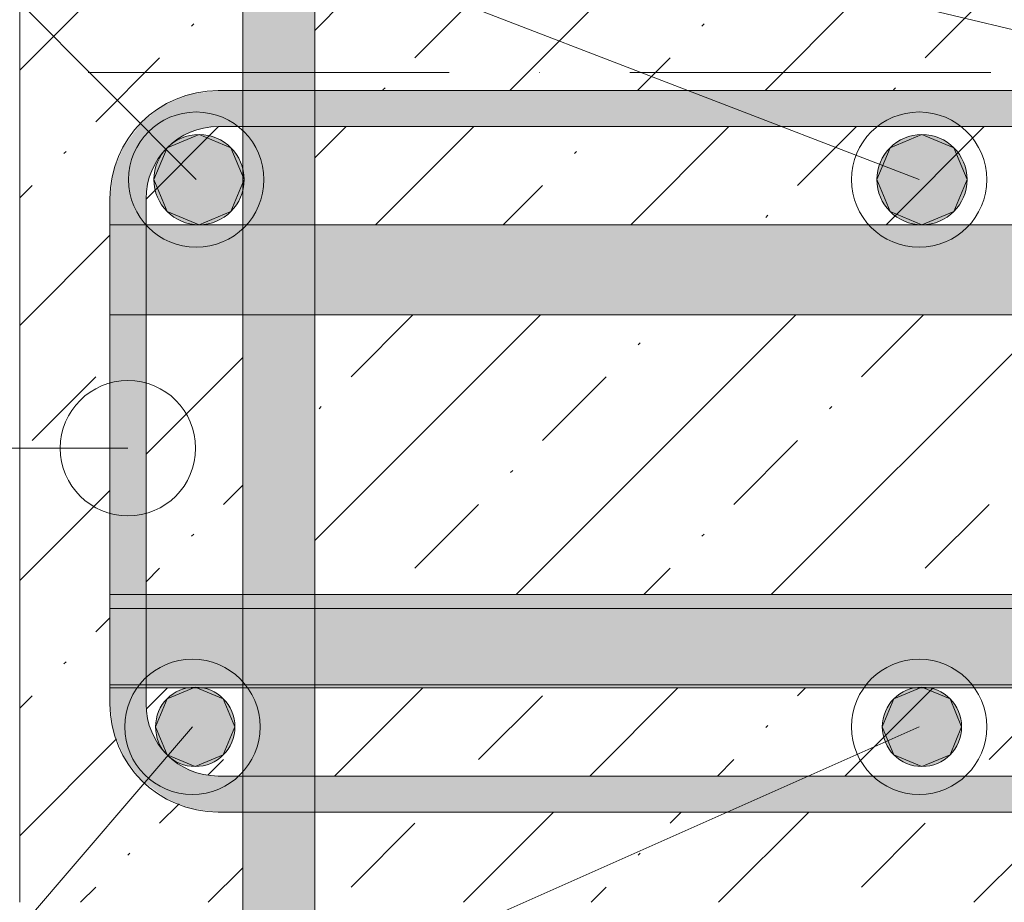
# Model space of a CAD drawing. Header units: millimetres. Extents: x -25607 to 9385, y 1894 to 10168.
# Tile 89 of 181: x -2381 to -2108, y 5620 to 5865. Entities that reach past the tile are written whole.
import ezdxf

# ---------------------------------------------------------------- set-up
doc = ezdxf.new("R2010")
doc.units = ezdxf.units.MM
doc.linetypes.add('Čerchovaná', pattern=[150, 100, -25, 0, -25])
for name, color, linetype, lineweight in [('A-FLOR-LEVL', 51, 'Continuous', 5), ('S-BEAM', 12, 'Continuous', 9), ('S-RBAR', 171, 'Continuous', 5), ('S-RBAR-IDEN', 171, 'Continuous', 5)]:
    doc.layers.add(name, color=color, linetype=linetype, lineweight=lineweight)

msp = doc.modelspace()

# ---------------------------------------------------------------- hatches: boundary and pattern name
at = {"layer": 'S-BEAM', "lineweight": 5}
h = msp.add_hatch(dxfattribs=at)
h.set_pattern_fill('FP_2', color=256, style=0, pattern_type=2)
h.set_pattern_definition([(45, (2996.86, 5500.453), (-35.35534, 35.35534), []), (45, (3032.214, 5500.453), (-17.67767, 53.033), [25, -12.5, 0.8382, -11.662])])
h.paths.add_polyline_path([(-2380.56, 5620), (-2318.77, 5620), (-2318.77, 5645), (-2325.56, 5645), (-2333.32, 5646.02), (-2340.56, 5649.02), (-2346.77, 5653.79), (-2351.89, 5660.86), (-2354.54, 5667.24), (-2355.56, 5675), (-2355.56, 5815), (-2354.54, 5822.76), (-2351.54, 5830), (-2346.77, 5836.21), (-2339.7, 5841.34), (-2333.32, 5843.98), (-2325.56, 5845), (-2318.77, 5845), (-2318.77, 5870), (-2380.56, 5870), (-2380.56, 5638.42)])
h.paths.add_polyline_path([(-2298.77, 5620), (-2053.61, 5620), (-2053.61, 5645), (-2298.77, 5645), (-2298.77, 5638.42)])
h.paths.add_polyline_path([(-2033.61, 5620), (-1880.56, 5620), (-1880.56, 5645), (-1881.85, 5645.17), (-1883.06, 5645.67), (-1884.09, 5646.46), (-1884.89, 5647.5), (-1885.39, 5648.71), (-1880.56, 5649.34), (-1880.56, 5650), (-1885.56, 5650), (-1885.56, 5657.64), (-1905.56, 5657.64), (-1905.56, 5675), (-1906.58, 5667.24), (-1909.58, 5660), (-1914.34, 5653.79), (-1921.42, 5648.66), (-1927.79, 5646.02), (-1935.56, 5645), (-2033.61, 5645), (-2033.61, 5638.42)])
h.paths.add_polyline_path([(-2053.61, 5655), (-2053.61, 5679.45), (-2298.77, 5679.45), (-2298.77, 5655), (-2095.58, 5655)])
h.paths.add_polyline_path([(-2318.77, 5655), (-2318.77, 5679.45), (-2345.56, 5679.45), (-2345.56, 5675), (-2344.88, 5669.82), (-2342.88, 5665), (-2339.7, 5660.86), (-2335.56, 5657.68), (-2330.73, 5655.68), (-2325.56, 5655)])
h.paths.add_polyline_path([(-1992.13, 5655), (-1957.98, 5655), (-1982.43, 5679.45), (-2033.61, 5679.45), (-2033.61, 5655), (-2007.78, 5655)])
h.paths.add_polyline_path([(-1935.56, 5655), (-1930.38, 5655.68), (-1925.56, 5657.68), (-1921.42, 5660.86), (-1918.24, 5665), (-1916.24, 5669.82), (-1915.56, 5675), (-1916.24, 5679.45), (-1968.29, 5679.45), (-1949.7, 5660.86), (-1945.56, 5657.68), (-1940.73, 5655.68)])
h.paths.add_polyline_path([(-1905.56, 5679.64), (-1885.56, 5679.88), (-1885.56, 5680.3), (-1905.56, 5680.18)])
h.paths.add_polyline_path([(-1885.56, 5705.3), (-1885.56, 5782.8), (-1905.56, 5782.8), (-1905.56, 5705.3)])
h.paths.add_polyline_path([(-2271.19, 5705.3), (-2053.61, 5705.3), (-2053.61, 5782.8), (-2298.77, 5782.8), (-2298.77, 5705.3)])
h.paths.add_polyline_path([(-2033.61, 5705.3), (-1937.58, 5705.3), (-1956.77, 5724.5), (-1949.7, 5731.57), (-1923.43, 5705.3), (-1915.56, 5705.3), (-1915.56, 5782.8), (-2033.61, 5782.8), (-2033.61, 5749.28)])
h.paths.add_polyline_path([(-2318.77, 5705.3), (-2318.77, 5782.8), (-2345.56, 5782.8), (-2345.56, 5705.3)])
h.paths.add_polyline_path([(-1919.98, 5807.8), (-1915.56, 5807.8), (-1915.56, 5815), (-1916.24, 5820.18), (-1918.24, 5825), (-1921.42, 5829.14), (-1925.81, 5832.43), (-1930.38, 5834.32), (-1935.56, 5835), (-2033.61, 5835), (-2033.61, 5807.8), (-1920.56, 5807.8)])
h.paths.add_polyline_path([(-2318.77, 5807.8), (-2318.77, 5835), (-2325.56, 5835), (-2330.73, 5834.32), (-2335.56, 5832.32), (-2339.7, 5829.14), (-2342.88, 5825), (-2344.88, 5820.18), (-2345.56, 5815), (-2345.56, 5807.8), (-2344.88, 5807.8)])
h.paths.add_polyline_path([(-2053.61, 5807.8), (-2053.61, 5835), (-2298.77, 5835), (-2298.77, 5807.8), (-2095.58, 5807.8)])
h.paths.add_polyline_path([(-1905.56, 5815), (-1905.56, 5832.8), (-1885.56, 5832.8), (-1885.39, 5840), (-1880.56, 5840), (-1880.56, 5840.66), (-1885.39, 5841.29), (-1884.89, 5842.5), (-1884.09, 5843.54), (-1883.06, 5844.33), (-1881.85, 5844.83), (-1880.56, 5845), (-1880.56, 5870), (-2033.61, 5870), (-2033.61, 5845), (-1935.56, 5845), (-1927.79, 5843.98), (-1919.98, 5840.54), (-1914.34, 5836.21), (-1909.22, 5829.14), (-1906.58, 5822.76), (-1906.24, 5820.18)])
h.paths.add_polyline_path([(-2298.77, 5845), (-2053.61, 5845), (-2053.61, 5870), (-2298.77, 5870), (-2298.77, 5860.14)])
at = {"layer": 'S-RBAR'}
h = msp.add_hatch(color=256, dxfattribs=at)
h.paths.add_polyline_path([(-2315.09, 4820), (-2298.77, 4820), (-2298.77, 4902.96), (-2318.77, 4902.96), (-2318.77, 4820)])
h.paths.add_polyline_path([(-2318.77, 4910.96), (-2298.77, 4910.96), (-2298.77, 5001.96), (-2318.77, 5001.96), (-2318.77, 4917.82)])
h.paths.add_polyline_path([(-2298.77, 5009.96), (-2298.77, 5100.97), (-2318.77, 5100.97), (-2318.77, 5009.96), (-2315.09, 5009.96)])
h.paths.add_polyline_path([(-2298.77, 5108.97), (-2298.77, 5199.98), (-2318.77, 5199.98), (-2318.77, 5108.97), (-2315.09, 5108.97)])
h.paths.add_polyline_path([(-2318.77, 5207.98), (-2298.77, 5207.98), (-2298.77, 5298.98), (-2318.77, 5298.98), (-2318.77, 5222.69)])
h.paths.add_polyline_path([(-2318.77, 5306.98), (-2298.77, 5306.98), (-2298.77, 5397.99), (-2318.77, 5397.99), (-2318.77, 5361.26)])
h.paths.add_polyline_path([(-2318.77, 5405.99), (-2298.77, 5405.99), (-2298.77, 5496.99), (-2318.77, 5496.99), (-2318.77, 5416.7)])
h.paths.add_polyline_path([(-2315.09, 5504.99), (-2298.77, 5504.99), (-2298.77, 5596), (-2318.77, 5596), (-2318.77, 5504.99)])
h.paths.add_polyline_path([(-2318.77, 5604), (-2298.77, 5604), (-2298.77, 5645), (-2318.77, 5645), (-2318.77, 5610.7)])
h.paths.add_polyline_path([(-2298.77, 5655), (-2298.77, 5680.3), (-2318.77, 5680.3), (-2318.77, 5655), (-2315.09, 5655)])
h.paths.add_polyline_path([(-2318.77, 5705.3), (-2298.77, 5705.3), (-2298.77, 5782.8), (-2318.77, 5782.8), (-2318.77, 5749.28)])
h.paths.add_polyline_path([(-2318.77, 5807.8), (-2298.77, 5807.8), (-2298.77, 5835), (-2318.77, 5835), (-2318.77, 5832.43)])
h.paths.add_polyline_path([(-2298.77, 5845), (-2298.77, 5916), (-2318.77, 5916), (-2318.77, 5845), (-2315.09, 5845)])
h.paths.add_polyline_path([(-2318.77, 5924), (-2298.77, 5924), (-2298.77, 6016), (-2318.77, 6016), (-2318.77, 5943.29)])
h.paths.add_polyline_path([(-2298.77, 6024), (-2298.77, 6116), (-2318.77, 6116), (-2318.77, 6024), (-2315.09, 6024)])
h.paths.add_polyline_path([(-2298.77, 6124), (-2298.77, 6216), (-2318.77, 6216), (-2318.77, 6124), (-2315.09, 6124)])
h.paths.add_polyline_path([(-2318.77, 6224), (-2298.77, 6224), (-2298.77, 6316), (-2318.77, 6316), (-2318.77, 6248.16)])
h.paths.add_polyline_path([(-2298.77, 6324), (-2298.77, 6416), (-2318.77, 6416), (-2318.77, 6324), (-2315.09, 6324)])
h.paths.add_polyline_path([(-2298.77, 6424), (-2298.77, 6516), (-2318.77, 6516), (-2318.77, 6424), (-2315.09, 6424)])
h.paths.add_polyline_path([(-2318.77, 6524), (-2298.77, 6524), (-2298.77, 6616), (-2318.77, 6616), (-2318.77, 6525.31)])
h.paths.add_polyline_path([(-2318.77, 6624), (-2298.77, 6624), (-2298.77, 6670), (-2318.77, 6670), (-2318.77, 6636.17)])
for points in [[(-2355.56, 5815), (-2345.56, 5815), (-2344.88, 5820.18), (-2342.88, 5825), (-2339.7, 5829.14), (-2335.3, 5832.43), (-2330.73, 5834.32), (-2325.56, 5835), (-2325.56, 5845), (-2333.32, 5843.98), (-2340.56, 5840.98), (-2346.77, 5836.21), (-2351.89, 5829.14), (-2354.54, 5822.76)], [(-2325.56, 5835), (-1935.56, 5835), (-1935.56, 5845), (-2325.56, 5845), (-2325.56, 5843.98)], [(-2330.86, 5807.8), (-2322.02, 5811.46), (-2318.36, 5820.3), (-2322.02, 5829.14), (-2330.86, 5832.8), (-2339.7, 5829.14), (-2343.36, 5820.3), (-2339.7, 5811.46)], [(-2130.56, 5807.8), (-2121.72, 5811.46), (-2118.06, 5820.3), (-2121.72, 5829.14), (-2130.56, 5832.8), (-2139.4, 5829.14), (-2143.06, 5820.3), (-2139.4, 5811.46)], [(-2355.56, 5675), (-2345.56, 5675), (-2345.56, 5815), (-2355.56, 5815), (-2355.56, 5693.85)], [(-2331.92, 5657.64), (-2324.14, 5660.86), (-2320.92, 5668.64), (-2324.14, 5676.41), (-2331.92, 5679.64), (-2339.7, 5676.41), (-2342.92, 5668.64), (-2339.7, 5660.86)], [(-2130.56, 5657.64), (-2122.78, 5660.86), (-2119.56, 5668.64), (-2122.78, 5676.41), (-2130.56, 5679.64), (-2138.34, 5676.41), (-2141.56, 5668.64), (-2138.34, 5660.86)], [(-2325.56, 5645), (-2325.56, 5655), (-2330.73, 5655.68), (-2335.56, 5657.68), (-2339.7, 5660.86), (-2342.88, 5665), (-2344.88, 5669.82), (-2345.56, 5675), (-2355.56, 5675), (-2354.54, 5667.24), (-2351.54, 5660), (-2346.77, 5653.79), (-2339.7, 5648.66), (-2333.32, 5646.02), (-2330.73, 5645.68)], [(-1940.73, 5645), (-1935.56, 5645), (-1943.32, 5646.02), (-1950.56, 5649.02), (-1957.98, 5655), (-2325.56, 5655), (-2325.56, 5645), (-1941.93, 5645)]]:
    msp.add_hatch(color=256, dxfattribs=at).paths.add_polyline_path(points)
h = msp.add_hatch(color=256, dxfattribs=at)
edge = h.paths.add_edge_path()
edge.add_arc((-2330.86, 5820.3), 12.5, 0, 360)
h = msp.add_hatch(color=256, dxfattribs=at)
edge = h.paths.add_edge_path()
edge.add_arc((-2130.56, 5820.3), 12.5, 0, 360)
h = msp.add_hatch(color=256, dxfattribs=at)
h.paths.add_polyline_path([(-897.85, 5782.8), (-897.85, 5807.8), (-985.29, 5807.8), (-985.29, 5782.8), (-954.17, 5782.8)])
h.paths.add_polyline_path([(-887.85, 5782.8), (-880.56, 5782.8), (-880.56, 5807.8), (-887.85, 5807.8), (-887.85, 5804.71)])
h.paths.add_polyline_path([(-995.29, 5782.8), (-995.29, 5807.8), (-1082.74, 5807.8), (-1082.74, 5782.8), (-1041.97, 5782.8)])
h.paths.add_polyline_path([(-1129.78, 5782.8), (-1092.74, 5782.8), (-1092.74, 5807.8), (-1180.19, 5807.8), (-1180.19, 5782.8)])
h.paths.add_polyline_path([(-1190.19, 5782.8), (-1190.19, 5807.8), (-1277.63, 5807.8), (-1277.63, 5782.8), (-1217.58, 5782.8)])
h.paths.add_polyline_path([(-1305.38, 5782.8), (-1287.63, 5782.8), (-1287.63, 5807.8), (-1375.08, 5807.8), (-1375.08, 5782.8)])
h.paths.add_polyline_path([(-1393.18, 5782.8), (-1385.08, 5782.8), (-1385.08, 5807.8), (-1472.53, 5807.8), (-1472.53, 5782.8)])
h.paths.add_polyline_path([(-1482.53, 5782.8), (-1482.53, 5807.8), (-1569.97, 5807.8), (-1569.97, 5782.8), (-1568.78, 5782.8)])
h.paths.add_polyline_path([(-1579.97, 5782.8), (-1579.97, 5807.8), (-1667.42, 5807.8), (-1667.42, 5782.8), (-1656.58, 5782.8)])
h.paths.add_polyline_path([(-1677.42, 5782.8), (-1677.42, 5807.8), (-1702.42, 5807.8), (-1702.42, 5782.8)])
h.paths.add_polyline_path([(-1744.38, 5782.8), (-1712.42, 5782.8), (-1712.42, 5807.8), (-1745.71, 5807.8), (-1745.71, 5782.8)])
h.paths.add_polyline_path([(-1755.71, 5782.8), (-1755.71, 5807.8), (-1788.99, 5807.8), (-1788.99, 5782.8)])
h.paths.add_polyline_path([(-1832.18, 5782.8), (-1798.99, 5782.8), (-1798.99, 5807.8), (-1832.27, 5807.8), (-1832.27, 5782.8)])
h.paths.add_polyline_path([(-1842.27, 5782.8), (-1842.27, 5807.8), (-1875.56, 5807.8), (-1875.56, 5782.8)])
h.paths.add_polyline_path([(-1885.56, 5782.8), (-1885.56, 5807.8), (-1905.56, 5807.8), (-1905.56, 5782.8)])
h.paths.add_polyline_path([(-1919.98, 5782.8), (-1915.56, 5782.8), (-1915.56, 5807.8), (-2345.56, 5807.8), (-2345.56, 5782.8), (-2007.78, 5782.8)])
h = msp.add_hatch(color=256, dxfattribs=at)
h.paths.add_polyline_path([(-880.56, 5680.3), (-880.56, 5705.3), (-887.85, 5705.05), (-887.85, 5680.3)])
h.paths.add_polyline_path([(-910.27, 5680.3), (-897.85, 5680.3), (-897.85, 5705.3), (-985.29, 5705.05), (-985.29, 5680.3), (-954.17, 5680.3)])
h.paths.add_polyline_path([(-995.29, 5680.3), (-995.29, 5705.3), (-1082.74, 5705.05), (-1082.74, 5680.3), (-998.07, 5680.3)])
h.paths.add_polyline_path([(-1092.74, 5680.3), (-1092.74, 5705.3), (-1180.19, 5705.05), (-1180.19, 5680.3), (-1129.78, 5680.3)])
h.paths.add_polyline_path([(-1190.19, 5680.3), (-1190.19, 5705.3), (-1277.63, 5705.05), (-1277.63, 5680.3), (-1217.58, 5680.3)])
h.paths.add_polyline_path([(-1287.63, 5680.3), (-1287.63, 5705.3), (-1375.08, 5705.05), (-1375.08, 5680.3), (-1305.38, 5680.3)])
h.paths.add_polyline_path([(-1393.18, 5680.3), (-1385.08, 5680.3), (-1385.08, 5705.3), (-1472.53, 5705.05), (-1472.53, 5680.3), (-1437.08, 5680.3)])
h.paths.add_polyline_path([(-1482.53, 5680.3), (-1482.53, 5705.3), (-1569.97, 5705.05), (-1569.97, 5680.3), (-1524.88, 5680.3)])
h.paths.add_polyline_path([(-1579.97, 5680.3), (-1579.97, 5705.3), (-1667.42, 5705.05), (-1667.42, 5680.3), (-1612.68, 5680.3)])
h.paths.add_polyline_path([(-1677.42, 5680.3), (-1677.42, 5705.3), (-1702.42, 5705.05), (-1702.42, 5680.3), (-1700.48, 5680.3)])
h.paths.add_polyline_path([(-1712.42, 5680.3), (-1712.42, 5705.3), (-1745.71, 5705.05), (-1745.71, 5680.3), (-1744.38, 5680.3)])
h.paths.add_polyline_path([(-1755.71, 5680.3), (-1755.71, 5705.3), (-1788.99, 5705.05), (-1788.99, 5680.3), (-1788.28, 5680.3)])
h.paths.add_polyline_path([(-1798.99, 5680.3), (-1798.99, 5705.3), (-1832.27, 5705.05), (-1832.18, 5680.3)])
h.paths.add_polyline_path([(-1842.27, 5680.3), (-1842.27, 5705.3), (-1875.56, 5705.05), (-1875.56, 5680.3)])
h.paths.add_polyline_path([(-1898.03, 5680.3), (-1885.56, 5680.3), (-1885.56, 5705.3), (-1905.56, 5705.05), (-1905.56, 5680.3)])
h.paths.add_polyline_path([(-1918.24, 5680.3), (-1916.29, 5680.3), (-1918.24, 5685), (-1922.27, 5690), (-1937.58, 5705.3), (-2345.56, 5705.3), (-2345.56, 5680.3), (-1983.29, 5680.3), (-1992.13, 5689.14), (-1985.06, 5696.21), (-1969.15, 5680.3), (-1919.98, 5680.3)])
h.paths.add_polyline_path([(-1915.56, 5697.43), (-1915.56, 5705.3), (-1923.43, 5705.3), (-1919.98, 5701.85)])
h = msp.add_hatch(color=256, dxfattribs=at)
h.paths.add_polyline_path([(-1916.24, 5679.45), (-1916.17, 5679.64), (-1916.29, 5680.3), (-1969.15, 5680.3), (-1968.29, 5679.45), (-1919.98, 5679.45)])
h.paths.add_polyline_path([(-1992.13, 5679.45), (-1982.43, 5679.45), (-1983.29, 5680.3), (-2033.61, 5680.3), (-2033.61, 5679.45), (-2007.78, 5679.45)])
h.paths.add_polyline_path([(-2053.61, 5679.45), (-2053.61, 5680.3), (-2298.77, 5680.3), (-2298.77, 5679.45), (-2095.58, 5679.45)])
h.paths.add_polyline_path([(-2318.77, 5679.45), (-2318.77, 5680.3), (-2345.56, 5680.3), (-2345.56, 5679.45)])
h = msp.add_hatch(color=256, dxfattribs=at)
edge = h.paths.add_edge_path()
edge.add_arc((-2331.92, 5668.64), 11, 0, 360)
h = msp.add_hatch(color=256, dxfattribs=at)
edge = h.paths.add_edge_path()
edge.add_arc((-2130.56, 5668.64), 11, 0, 360)

# ---------------------------------------------------------------- linework, layer by layer
at = {"layer": 'A-FLOR-LEVL', "linetype": 'Čerchovaná'}
msp.add_line((-3262.19, 5850), (9255.9, 5850), dxfattribs=at)
at = {"layer": 'S-BEAM', "lineweight": 18}
msp.add_line((-2380.56, 5870), (-2380.56, 5620), dxfattribs=at)
at = {"layer": 'S-RBAR'}
for p, q in [((-2318.77, 4820), (-2318.77, 6670)), ((-2318.77, 4820), (-2318.77, 6670)), ((-2298.77, 4820), (-2298.77, 6670)), ((-2298.77, 4820), (-2298.77, 6670)), ((-2325.56, 5845), (-1935.56, 5845)), ((-2325.56, 5845), (-1935.56, 5845)), ((-2325.56, 5845), (-1935.56, 5845)), ((-2325.56, 5845), (-1935.56, 5845)), ((-2325.56, 5845), (-1935.56, 5845)), ((-2325.56, 5845), (-1935.56, 5845)), ((-2325.56, 5845), (-1935.56, 5845)), ((-2325.56, 5845), (-1935.56, 5845)), ((-2325.56, 5845), (-1935.56, 5845)), ((-2325.56, 5845), (-1935.56, 5845)), ((-2325.56, 5845), (-1935.56, 5845)), ((-2325.56, 5845), (-1935.56, 5845)), ((-2325.56, 5845), (-1935.56, 5845)), ((-2325.56, 5835), (-1935.56, 5835)), ((-2325.56, 5835), (-1935.56, 5835)), ((-2325.56, 5835), (-1935.56, 5835)), ((-2325.56, 5835), (-1935.56, 5835)), ((-2325.56, 5835), (-1935.56, 5835)), ((-2325.56, 5835), (-1935.56, 5835)), ((-2325.56, 5835), (-1935.56, 5835)), ((-2325.56, 5835), (-1935.56, 5835)), ((-2325.56, 5835), (-1935.56, 5835)), ((-2325.56, 5835), (-1935.56, 5835)), ((-2325.56, 5835), (-1935.56, 5835)), ((-2325.56, 5835), (-1935.56, 5835)), ((-2325.56, 5835), (-1935.56, 5835)), ((-2330.86, 5832.8), (-2339.7, 5829.14)), ((-2322.02, 5829.14), (-2330.86, 5832.8)), ((-2130.56, 5832.8), (-2139.4, 5829.14)), ((-2121.72, 5829.14), (-2130.56, 5832.8)), ((-2339.7, 5829.14), (-2343.36, 5820.3)), ((-2318.36, 5820.3), (-2322.02, 5829.14)), ((-2139.4, 5829.14), (-2143.06, 5820.3)), ((-2118.06, 5820.3), (-2121.72, 5829.14)), ((-2343.36, 5820.3), (-2339.7, 5811.46)), ((-2322.02, 5811.46), (-2318.36, 5820.3)), ((-2143.06, 5820.3), (-2139.4, 5811.46)), ((-2121.72, 5811.46), (-2118.06, 5820.3)), ((-2355.56, 5675), (-2355.56, 5815)), ((-2355.56, 5675), (-2355.56, 5815)), ((-2355.56, 5675), (-2355.56, 5815)), ((-2355.56, 5675), (-2355.56, 5815)), ((-2355.56, 5675), (-2355.56, 5815)), ((-2355.56, 5675), (-2355.56, 5815)), ((-2355.56, 5675), (-2355.56, 5815)), ((-2355.56, 5675), (-2355.56, 5815)), ((-2355.56, 5675), (-2355.56, 5815)), ((-2355.56, 5675), (-2355.56, 5815)), ((-2355.56, 5675), (-2355.56, 5815)), ((-2355.56, 5675), (-2355.56, 5815)), ((-2355.56, 5675), (-2355.56, 5815)), ((-2345.56, 5675), (-2345.56, 5815)), ((-2345.56, 5675), (-2345.56, 5815)), ((-2345.56, 5675), (-2345.56, 5815)), ((-2345.56, 5675), (-2345.56, 5815)), ((-2345.56, 5675), (-2345.56, 5815)), ((-2345.56, 5675), (-2345.56, 5815)), ((-2345.56, 5675), (-2345.56, 5815)), ((-2345.56, 5675), (-2345.56, 5815)), ((-2345.56, 5675), (-2345.56, 5815)), ((-2345.56, 5675), (-2345.56, 5815)), ((-2345.56, 5675), (-2345.56, 5815)), ((-2345.56, 5675), (-2345.56, 5815)), ((-2345.56, 5675), (-2345.56, 5815)), ((-2339.7, 5811.46), (-2330.86, 5807.8)), ((-2330.86, 5807.8), (-2322.02, 5811.46)), ((-2139.4, 5811.46), (-2130.56, 5807.8)), ((-2130.56, 5807.8), (-2121.72, 5811.46)), ((-2355.56, 5807.8), (-880.56, 5807.8)), ((-2355.56, 5782.8), (-2355.56, 5807.8)), ((-2355.56, 5807.8), (-880.56, 5807.8)), ((-2355.56, 5782.8), (-2355.56, 5807.8)), ((-2355.56, 5782.8), (-880.56, 5782.8)), ((-2355.56, 5782.8), (-880.56, 5782.8)), ((-2355.56, 5705.3), (-880.56, 5705.3)), ((-2355.56, 5680.3), (-2355.56, 5705.3)), ((-2355.56, 5705.3), (-880.56, 5705.3)), ((-2355.56, 5680.3), (-2355.56, 5705.3)), ((-2355.56, 5701.45), (-1905.56, 5701.45)), ((-2355.56, 5679.45), (-2355.56, 5701.45)), ((-2355.56, 5701.45), (-1905.56, 5701.45)), ((-2355.56, 5679.45), (-2355.56, 5701.45)), ((-2355.56, 5680.3), (-880.56, 5680.3)), ((-2355.56, 5680.3), (-880.56, 5680.3)), ((-2355.56, 5679.45), (-1905.56, 5679.45)), ((-2355.56, 5679.45), (-1905.56, 5679.45)), ((-2331.92, 5679.64), (-2339.7, 5676.41)), ((-2324.14, 5676.41), (-2331.92, 5679.64)), ((-2130.56, 5679.64), (-2138.34, 5676.41)), ((-2122.78, 5676.41), (-2130.56, 5679.64)), ((-2339.7, 5676.41), (-2342.92, 5668.64)), ((-2320.92, 5668.64), (-2324.14, 5676.41)), ((-2138.34, 5676.41), (-2141.56, 5668.64)), ((-2119.56, 5668.64), (-2122.78, 5676.41)), ((-2342.92, 5668.64), (-2339.7, 5660.86)), ((-2324.14, 5660.86), (-2320.92, 5668.64)), ((-2141.56, 5668.64), (-2138.34, 5660.86)), ((-2122.78, 5660.86), (-2119.56, 5668.64)), ((-2339.7, 5660.86), (-2331.92, 5657.64)), ((-2331.92, 5657.64), (-2324.14, 5660.86)), ((-2138.34, 5660.86), (-2130.56, 5657.64)), ((-2130.56, 5657.64), (-2122.78, 5660.86)), ((-1935.56, 5655), (-2325.56, 5655)), ((-1935.56, 5655), (-2325.56, 5655)), ((-1935.56, 5655), (-2325.56, 5655)), ((-1935.56, 5655), (-2325.56, 5655)), ((-1935.56, 5655), (-2325.56, 5655)), ((-1935.56, 5655), (-2325.56, 5655)), ((-1935.56, 5655), (-2325.56, 5655)), ((-1935.56, 5655), (-2325.56, 5655)), ((-1935.56, 5655), (-2325.56, 5655)), ((-1935.56, 5655), (-2325.56, 5655)), ((-1935.56, 5655), (-2325.56, 5655)), ((-1935.56, 5655), (-2325.56, 5655)), ((-1935.56, 5655), (-2325.56, 5655)), ((-1935.56, 5645), (-2325.56, 5645)), ((-1935.56, 5645), (-2325.56, 5645)), ((-1935.56, 5645), (-2325.56, 5645)), ((-1935.56, 5645), (-2325.56, 5645)), ((-1935.56, 5645), (-2325.56, 5645)), ((-1935.56, 5645), (-2325.56, 5645)), ((-1935.56, 5645), (-2325.56, 5645)), ((-1935.56, 5645), (-2325.56, 5645)), ((-1935.56, 5645), (-2325.56, 5645)), ((-1935.56, 5645), (-2325.56, 5645)), ((-1935.56, 5645), (-2325.56, 5645)), ((-1935.56, 5645), (-2325.56, 5645)), ((-1935.56, 5645), (-2325.56, 5645))]:
    msp.add_line(p, q, dxfattribs=at)
for centre, radius in [((-2330.86, 5820.3), 12.5), ((-2130.56, 5820.3), 12.5), ((-2331.92, 5668.64), 11), ((-2130.56, 5668.64), 11)]:
    msp.add_circle(centre, radius, dxfattribs=at)
for centre, radius, start, end in [((-2325.56, 5815), 30, 90, 180), ((-2325.56, 5815), 30, 90, 180), ((-2325.56, 5815), 30, 90, 180), ((-2325.56, 5815), 30, 90, 180), ((-2325.56, 5815), 30, 90, 180), ((-2325.56, 5815), 30, 90, 180), ((-2325.56, 5815), 30, 90, 180), ((-2325.56, 5815), 30, 90, 180), ((-2325.56, 5815), 30, 90, 180), ((-2325.56, 5815), 30, 90, 180), ((-2325.56, 5815), 30, 90, 180), ((-2325.56, 5815), 30, 90, 180), ((-2325.56, 5815), 30, 90, 180), ((-2325.56, 5815), 20, 90, 180), ((-2325.56, 5815), 20, 90, 180), ((-2325.56, 5815), 20, 90, 180), ((-2325.56, 5815), 20, 90, 180), ((-2325.56, 5815), 20, 90, 180), ((-2325.56, 5815), 20, 90, 180), ((-2325.56, 5815), 20, 90, 180), ((-2325.56, 5815), 20, 90, 180), ((-2325.56, 5815), 20, 90, 180), ((-2325.56, 5815), 20, 90, 180), ((-2325.56, 5815), 20, 90, 180), ((-2325.56, 5815), 20, 90, 180), ((-2325.56, 5815), 20, 90, 180), ((-2325.56, 5675), 30, 180, 270), ((-2325.56, 5675), 30, 180, 270), ((-2325.56, 5675), 30, 180, 270), ((-2325.56, 5675), 30, 180, 270), ((-2325.56, 5675), 30, 180, 270), ((-2325.56, 5675), 30, 180, 270), ((-2325.56, 5675), 30, 180, 270), ((-2325.56, 5675), 30, 180, 270), ((-2325.56, 5675), 30, 180, 270), ((-2325.56, 5675), 30, 180, 270), ((-2325.56, 5675), 30, 180, 270), ((-2325.56, 5675), 30, 180, 270), ((-2325.56, 5675), 30, 180, 270), ((-2325.56, 5675), 20, 180, 270), ((-2325.56, 5675), 20, 180, 270), ((-2325.56, 5675), 20, 180, 270), ((-2325.56, 5675), 20, 180, 270), ((-2325.56, 5675), 20, 180, 270), ((-2325.56, 5675), 20, 180, 270), ((-2325.56, 5675), 20, 180, 270), ((-2325.56, 5675), 20, 180, 270), ((-2325.56, 5675), 20, 180, 270), ((-2325.56, 5675), 20, 180, 270), ((-2325.56, 5675), 20, 180, 270), ((-2325.56, 5675), 20, 180, 270), ((-2325.56, 5675), 20, 180, 270)]:
    msp.add_arc(centre, radius, start, end, dxfattribs=at)
at = {"layer": 'S-RBAR-IDEN'}
for p, q in [((-1931.04, 5820.3), (-2456.21, 5945.54)), ((-2131.34, 5820.3), (-2456.21, 5945.54)), ((-2331.64, 5820.3), (-2456.21, 5945.54)), ((-2350.56, 5745.87), (-2423.64, 5745.87)), ((-2131.34, 5668.64), (-2456.21, 5524.32)), ((-2332.7, 5668.64), (-2456.21, 5524.32))]:
    msp.add_line(p, q, dxfattribs=at)
for centre in [(-2331.64, 5820.3), (-2131.34, 5820.3), (-2350.56, 5745.87), (-2332.7, 5668.64), (-2131.34, 5668.64)]:
    msp.add_circle(centre, 18.75, dxfattribs=at)

doc.saveas('drawing.dxf')
